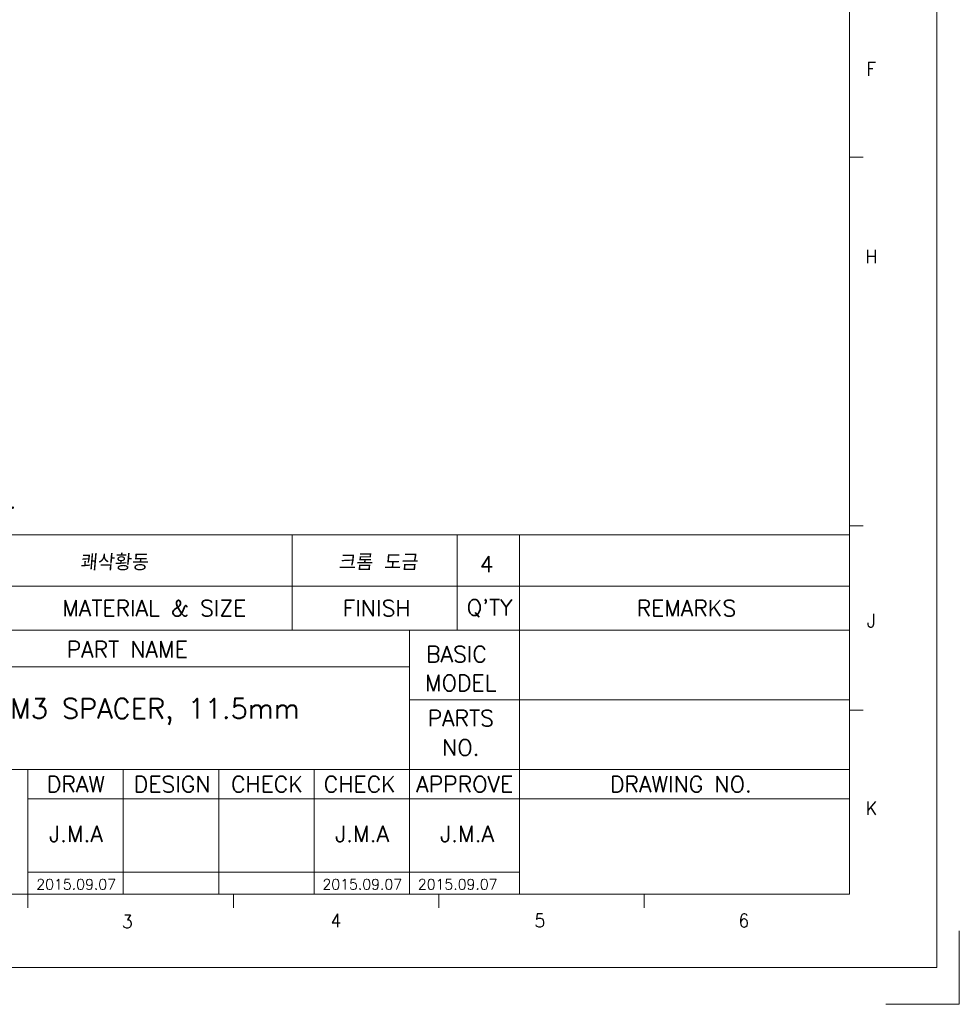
# Model space of a CAD drawing. Header units: millimetres. Extents: x 4497 to 11741, y 5958 to 12619.
# Tile 17 of 256: x 4916 to 5056, y 5958 to 6105. Entities that reach past the tile are written whole.
import ezdxf
from ezdxf.enums import TextEntityAlignment as Align

# ---------------------------------------------------------------- set-up
doc = ezdxf.new("R2010")
doc.units = ezdxf.units.MM
doc.header["$LTSCALE"] = 0.8
doc.linetypes.add('CENTER', pattern=[50.8, 31.75, -6.35, 6.35, -6.35])
doc.layers.get('0').update_dxf_attribs({"linetype": 'CONTINUOUS', "lineweight": 0})
doc.layers.add('1', color=2, linetype='CENTER', lineweight=0)
doc.layers.add('2', color=3, linetype='CONTINUOUS', lineweight=0)
doc.styles.add('GHS', font='romans', dxfattribs={"height": 2, "bigfont": 'whgtxt'})
doc.styles.add('linetech', font='romans.shx', dxfattribs={"width": 0.8, "oblique": 10, "bigfont": 'whgtxt.shx'})
doc.styles.add('S', font='SIMPLEX')
doc.styles.get("Standard").update_dxf_attribs({"font": 'romans.shx', "width": 0.8, "oblique": 5, "bigfont": 'whgtxt.shx'})

msp = doc.modelspace()

# ---------------------------------------------------------------- linework, layer by layer
at = {"lineweight": 0}
for p, q in [((5039.556, 6249.213), (5039.556, 5974.117)), ((5039.556, 6027.78), (4855.568, 6027.78)), ((4956.323, 6013.543), (4956.323, 6027.78)), ((4980.964, 6013.543), (4980.964, 6027.78)), ((4990.273, 5974.117), (4990.273, 6027.78)), ((5039.556, 6020.114), (4855.568, 6020.114)), ((5039.556, 6013.543), (4855.568, 6013.543)), ((4973.846, 5974.117), (4973.846, 6013.543)), ((4973.846, 6008.067), (4855.568, 6008.067)), ((5039.556, 6003.139), (4973.846, 6003.139)), ((5039.556, 5992.735), (4855.568, 5992.735)), ((4916.897, 5974.117), (4916.897, 5992.735)), ((4931.134, 5974.117), (4931.134, 5992.735)), ((4945.372, 5974.117), (4945.372, 5992.735)), ((4959.609, 5974.117), (4959.609, 5992.735)), ((5039.556, 5988.354), (4916.897, 5988.354)), ((4990.273, 5977.402), (4916.897, 5977.402)), ((5039.556, 5974.117), (4855.568, 5974.117))]:
    msp.add_line(p, q, dxfattribs=at)
at = {"color": 7, "linetype": 'Continuous'}
for p, q in [((5041.571, 6084.156), (5039.556, 6084.156)), ((5041.571, 6029.139), (5039.556, 6029.139)), ((5041.571, 6001.63), (5039.556, 6001.63)), ((4916.897, 5974.127), (4916.897, 5972.111)), ((4947.562, 5974.127), (4947.562, 5972.111)), ((4978.226, 5974.127), (4978.226, 5972.111)), ((5008.891, 5974.127), (5008.891, 5972.111))]:
    msp.add_line(p, q, dxfattribs=at)
at = {"layer": '1'}
for p in [(5055.929, 5968.641), (5044.977, 5957.689)]:
    msp.add_line(p, (5055.929, 5957.689), dxfattribs=at)
at = {"layer": '2', "color": 0, "flags": 128}
msp.add_lwpolyline([(4842.562, 6260.164), (4842.562, 5963.164), (5052.562, 5963.164), (5052.562, 6260.164)], close=True, dxfattribs=at)

# ---------------------------------------------------------------- texts
at = {"color": 7, "linetype": 'Continuous', "width": 0.933333}
for s, p in [('F', (5042.795, 6097.336)), ('H', (5042.795, 6069.342)), ('J', (5042.795, 6014.973)), ('K', (5042.795, 5986.978)), ('3', (4931.749, 5970.047)), ('4', (4962.867, 5970.194)), ('5', (4993.314, 5970.194)), ('6', (5023.76, 5970.194))]:
    msp.add_text(s, height=2.015, dxfattribs=at).set_placement(p, align=Align.MIDDLE_CENTER)
at = {"lineweight": 0, "style": 'S'}
for s, height, p in [("Q'TY", 2.4094, (4985.827, 6016.828)), ('MATERIAL & SIZE', 2.40936, (4935.763, 6016.828)), ('FINISH', 2.4094, (4968.97, 6016.828)), ('REMARKS', 2.4094, (5015.195, 6016.828)), ('PART NAME', 2.4094, (4931.717, 6010.679)), ('BASIC', 2.4094, (4980.873, 6009.968)), ('MODEL', 2.4094, (4981.512, 6005.666)), ('PARTS', 2.4094, (4981.512, 6000.401)), ('NO.', 2.4094, (4981.512, 5996.02)), ('DRAW', 2.4094, (4924.066, 5990.544)), ('DESIGN', 2.4094, (4938.435, 5990.544)), ('CHECK', 2.4094, (4952.575, 5990.544)), ('CHECK', 2.4094, (4966.43, 5990.544)), ('APPROVE', 2.4094, (4982.089, 5990.544)), ('DRAWING NO.', 2.40936, (5014.367, 5990.544))]:
    msp.add_text(s, height=height, dxfattribs=at).set_placement(p, align=Align.MIDDLE)
at = {"layer": '2', "color": 3, "lineweight": 0, "style": 'linetech', "oblique": 10, "width": 0.8}
msp.add_text('5. 표면 외관부에 이물,기스등의 저해요인이 없을 것.', height=2.54016, dxfattribs=at).set_placement((4859.317, 6031.719))
at = {"layer": '2', "style": 'GHS', "oblique": 5}
for s, p in [('쾌삭황동', (4924.679, 6022.474)), ('크롬 도금', (4963.265, 6022.474))]:
    msp.add_text(s, height=2.4075, dxfattribs=at).set_placement(p)
at = {"layer": '2', "lineweight": 0, "style": 'S'}
for s, height, p in [('4', 2.409, (4985.378, 6023.399)), ('M3 SPACER, 11.5mm', 3, (4935.837, 6001.392)), ('J.M.A', 2.4094, (4924.066, 5983.143)), ('J.M.A', 2.4094, (4966.777, 5983.143)), ('J.M.A', 2.4094, (4982.449, 5983.143)), ('2015.09.07', 1.542, (4924.1, 5975.602)), ('2015.09.07', 1.542, (4966.811, 5975.602)), ('2015.09.07', 1.542, (4981.048, 5975.602))]:
    msp.add_text(s, height=height, dxfattribs=at).set_placement(p, align=Align.MIDDLE)

doc.saveas('drawing.dxf')
